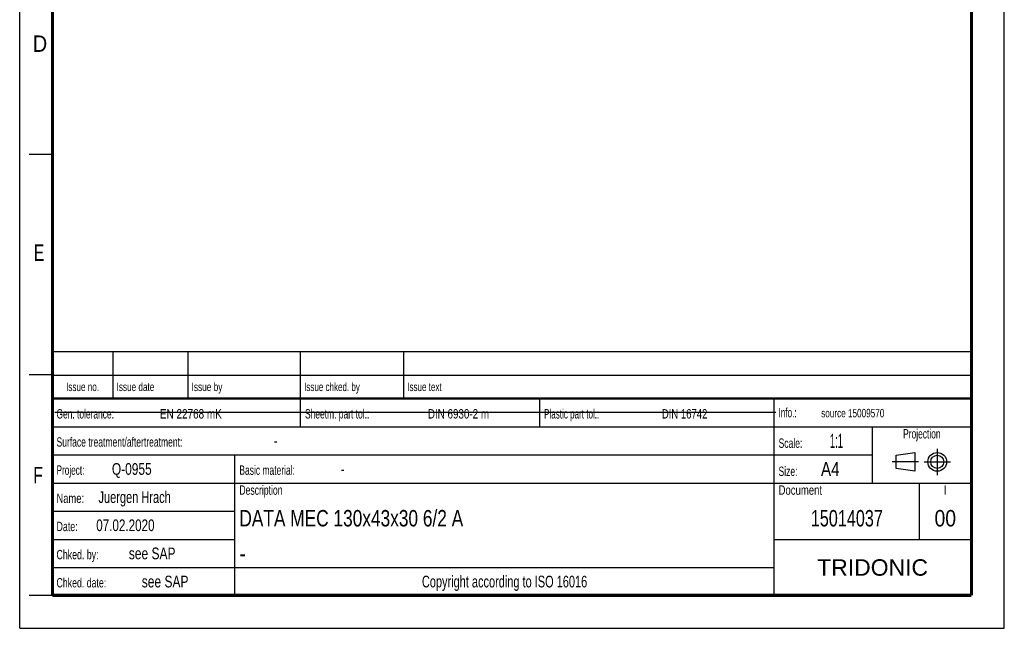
# Model space of a CAD drawing. Header units: millimetres. Extents: x 0 to 210, y 0 to 297.
# Tile 1 of 4: x 0 to 210, y 0 to 130. Entities that reach past the tile are written whole.
import ezdxf
from ezdxf.enums import TextEntityAlignment as Align

# ---------------------------------------------------------------- set-up
doc = ezdxf.new("R2010")
doc.units = ezdxf.units.MM
doc.header["$LTSCALE"] = 19.36
doc.linetypes.add('CENTER', pattern=[0.6, 0.375, -0.075, 0.075, -0.075])
doc.layers.get('0').update_dxf_attribs({"linetype": 'CONTINUOUS'})
doc.layers.add('DEFAULT_1', color=7, linetype='CENTER')
doc.layers.add('Z_NOTICE', color=7, linetype='CONTINUOUS')
doc.styles.get("Standard").update_dxf_attribs({"font": 'txt', "width": 0.7})
doc.styles.add('TEXTSTYLE_2', font='txt', dxfattribs={"width": 0.75})
doc.styles.add('TEXTSTYLE_4', font='arial.ttf')

# ---------------------------------------------------------------- blocks, each defined once
blk = doc.blocks.new('PROJEKTIONSMETHODE_BL0', base_point=(192.31, 35.47))
at = {"color": 2, "linetype": 'CONTINUOUS'}
for p, q in [((186.91, 36.87), (190.91, 37.47)), ((186.91, 34.07), (186.91, 36.87)), ((190.91, 37.47), (190.91, 33.47)), ((190.91, 33.47), (186.91, 34.07))]:
    blk.add_line(p, q, dxfattribs=at)
for radius in [2, 1.4]:
    blk.add_circle((195.71, 35.47), radius, dxfattribs=at)
at = {"layer": 'DEFAULT_1', "color": 2, "linetype": 'CENTER'}
for p, q in [((195.71, 38.27), (195.71, 32.67)), ((191.71, 35.47), (186.11, 35.47)), ((192.91, 35.47), (198.5, 35.47))]:
    blk.add_line(p, q, dxfattribs=at)

msp = doc.modelspace()

# ---------------------------------------------------------------- linework, layer by layer
at = {"color": 2, "linetype": 'CONTINUOUS'}
for p, q in [((0, 0), (0, 297)), ((210, 0), (210, 297)), ((7, 101), (2, 101)), ((6.913619, 48.960154), (6.913619, 58.960154)), ((6.913619, 58.960154), (202.913619, 58.960154)), ((19.913619, 48.960154), (19.913619, 58.960154)), ((35.913619, 48.960154), (35.913619, 58.960154)), ((59.913619, 48.960154), (59.913619, 58.960154)), ((81.913619, 48.960154), (81.913619, 58.960154)), ((202.913619, 48.960154), (202.913619, 58.960154)), ((7, 54), (2, 54)), ((6.913619, 53.960154), (202.913619, 53.960154)), ((6.913546, 6.960131), (6.913546, 48.960131)), ((6.913546, 48.960131), (202.913546, 48.960131)), ((6.913619, 48.960154), (202.913619, 48.960154)), ((59.913546, 42.960131), (59.913546, 48.960131)), ((110.913546, 42.960131), (110.913546, 48.960131)), ((160.913546, 6.960131), (160.913546, 48.960131)), ((202.913546, 6.960131), (202.913546, 48.960131)), ((6.913546, 42.960131), (202.913546, 42.960131)), ((181.913546, 30.960131), (181.913546, 42.960131)), ((6.913546, 36.960131), (181.913546, 36.960131)), ((45.913546, 6.960131), (45.913546, 36.960131)), ((6.913546, 30.960131), (202.913546, 30.960131)), ((191.913546, 18.960131), (191.913546, 30.960131)), ((6.913546, 24.960131), (45.913546, 24.960131)), ((6.913546, 18.960131), (45.913546, 18.960131)), ((160.913546, 18.960131), (202.913546, 18.960131)), ((6.913546, 12.960131), (160.913546, 12.960131)), ((7, 7), (2, 7)), ((6.913546, 6.960131), (202.913546, 6.960131)), ((0, 0), (210, 0))]:
    msp.add_line(p, q, dxfattribs=at)
at = {"color": 7, "linetype": 'CONTINUOUS'}
msp.add_line((7.468119, 46.04239), (161.268119, 46.04239), dxfattribs=at)
for points, const_width in [([(7, 7), (7, 290)], 0.7), ([(203, 7), (203, 290)], 0.7), ([(7, 49), (203, 49)], 0.5), ([(7, 7), (203, 7)], 0.7)]:
    msp.add_lwpolyline(points, dxfattribs=dict(at, const_width=const_width))

# ---------------------------------------------------------------- block references
at = {"color": 2, "linetype": 'CONTINUOUS'}
msp.add_blockref('PROJEKTIONSMETHODE_BL0', (192.305085, 35.469747), dxfattribs=at)

# ---------------------------------------------------------------- texts
at = {"color": 5, "linetype": 'CONTINUOUS', "style": 'TEXTSTYLE_2'}
for s, width, p in [('D', 0.904762, (2.807294, 122.85717)), ('E', 0.714286, (3.002453, 78.302471)), ('F', 0.714286, (2.922192, 30.897042))]:
    msp.add_text(s, height=3.5, dxfattribs=dict(at, width=width)).set_placement(p)
at = {"layer": 'Z_NOTICE', "color": 5, "linetype": 'CONTINUOUS', "style": 'TEXTSTYLE_2'}
for s, height, width, p in [('Issue date ', 1.8, 0.725108, (20.663619, 50.560154)), ('Issue by ', 1.8, 0.732804, (36.663619, 50.560154)), ('Issue chked. by', 1.8, 0.711111, (60.663619, 50.560154)), ('Issue text ', 1.8, 0.712121, (82.663619, 50.560154)), ('Gen. tolerance:', 2, 0.669841, (7.851046, 44.710131)), ('EN 22768 mK', 2, 0.792208, (29.91057, 44.710131)), ('Sheetm. part tol.:', 2, 0.67328, (60.851046, 44.710131)), ('DIN 6930-2 m', 2, 0.78373, (87.053427, 44.710131)), ('Plastic part tol.:', 2, 0.642857, (111.851046, 44.710131)), ('DIN 16742', 2, 0.759259, (136.958189, 44.710131)), ('Info.: ', 2, 0.64966, (161.851046, 44.960131)), ('Surface treatment/aftertreatment: ', 2, 0.681373, (7.851046, 38.710131)), ('Scale:  ', 2, 0.684524, (161.851046, 38.460131)), ('1:1', 3, 0.5, (172.803427, 38.460131)), ('-', 2.5, 0.714286, (54.184379, 38.710131)), ('Project: ', 2, 0.656085, (7.851046, 32.710131)), ('Q-0955', 2.5, 0.761905, (19.66057, 32.710131)), ('Basic material: ', 2, 0.675595, (46.851046, 32.710131)), ('-', 2.5, 0.714286, (68.470094, 32.710131)), ('Size: ', 2, 0.678571, (161.851046, 32.460131)), (' A4', 3, 0.809524, (169.993903, 32.460131)), ('Juergen Hrach', 2.5, 0.703297, (16.803427, 26.710131)), ('Description', 2, 0.688312, (46.851046, 28.460131)), ('Document', 2, 0.761905, (161.851046, 28.460131)), ('Name: ', 2, 0.746032, (7.851046, 26.710131)), ('07.02.2020', 2.5, 0.742857, (16.327237, 20.710131)), ('Date: ', 2, 0.706349, (7.851046, 20.710131)), ('Chked. by: ', 2, 0.701299, (7.851046, 14.710131)), ('see SAP', 2.5, 0.765306, (23.279618, 14.710131)), ('Chked. date: ', 2, 0.699634, (7.851046, 8.710131)), ('see SAP', 2.5, 0.765306, (26.041522, 8.710131))]:
    msp.add_text(s, height=height, dxfattribs=dict(at, width=width)).set_placement(p)
for s, height, width, p in [('Issue no.', 1.8, 0.719577, (13.413619, 50.560154)), ('Projection', 2, 0.671429, (192.413546, 40.460131)), ('I', 2, 0.833333, (197.413546, 28.460131)), ('Copyright according to ISO 16016', 2.5, 0.700149, (103.413546, 8.710131))]:
    msp.add_text(s, height=height, dxfattribs=dict(at, width=width)).set_placement(p, align=Align.CENTER)
at = {"layer": 'Z_NOTICE', "color": 5, "linetype": 'CONTINUOUS', "width": 0.72381}
msp.add_text('source 15009570', height=1.8, dxfattribs=at).set_placement((170.946284, 44.960131))
at = {"layer": 'Z_NOTICE', "color": 7, "linetype": 'CONTINUOUS', "style": 'TEXTSTYLE_2'}
for s, width, p in [('DATA MEC 130x43x30 6/2 A', 0.787698, (46.851046, 21.710131)), ('-', 0.904762, (46.851046, 14.210131))]:
    msp.add_text(s, height=3.5, dxfattribs=dict(at, width=width)).set_placement(p)
for s, width, p in [('15014037', 0.738095, (176.413546, 21.710131)), ('00', 0.880952, (197.413546, 21.710131))]:
    msp.add_text(s, height=3.5, dxfattribs=dict(at, width=width)).set_placement(p, align=Align.CENTER)
at = {"layer": 'Z_NOTICE', "color": 5, "linetype": 'CONTINUOUS', "style": 'TEXTSTYLE_4'}
msp.add_text('TRIDONIC', height=3.5, dxfattribs=at).set_placement((181.913546, 11.210131), align=Align.CENTER)

doc.saveas('drawing.dxf')
